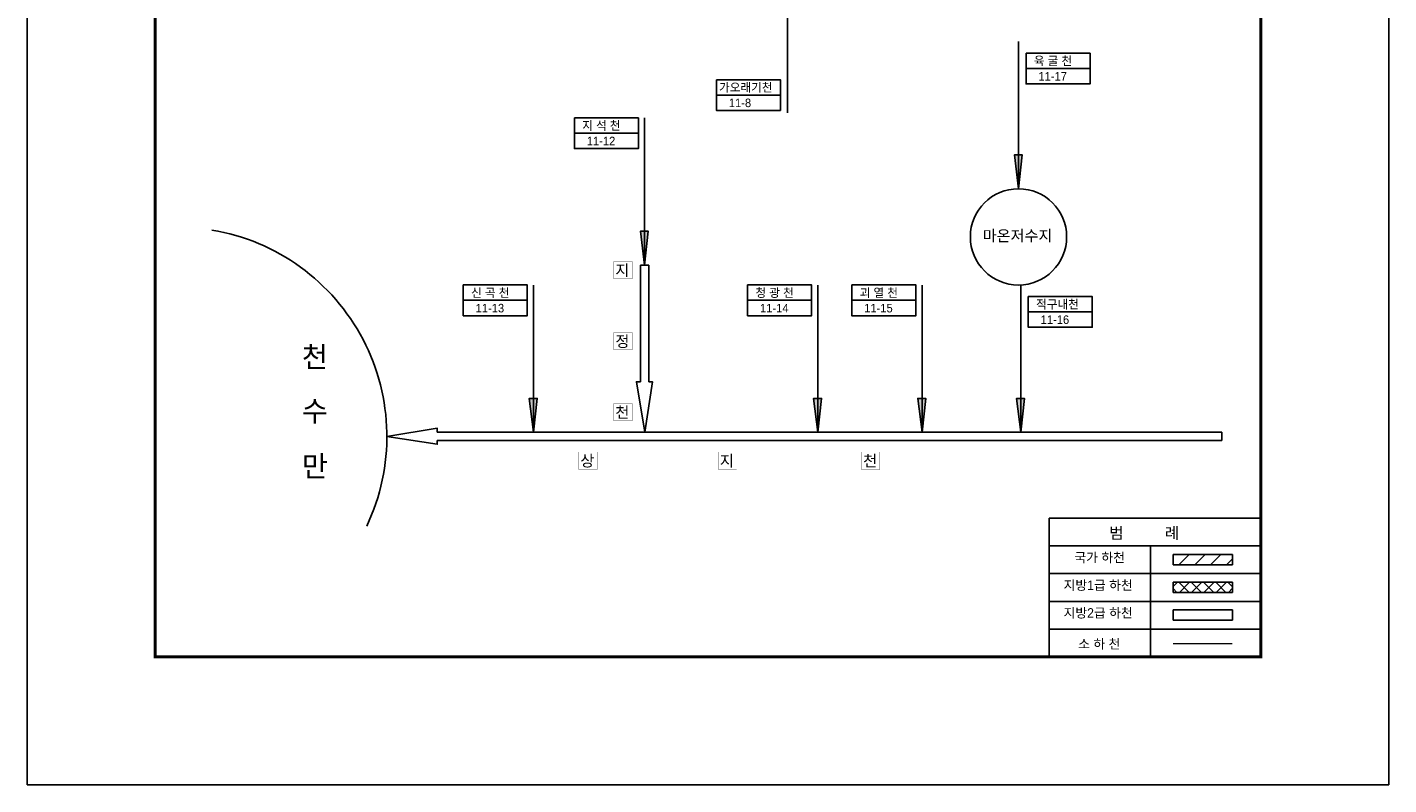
# Model space of a CAD drawing. Header units: millimetres. Extents: x 86260 to 374702, y -67927 to -24417.
# Tile 18 of 19: x 349794 to 374702, y -62317 to -48456. Entities that reach past the tile are written whole.
import ezdxf

# ---------------------------------------------------------------- set-up
doc = ezdxf.new("R2010")
doc.units = ezdxf.units.MM
doc.layers.get('DEFPOINTS').update_dxf_attribs({"color": 60})
for name, color, linetype in [('국가하천', 5, 'Continuous'), ('금회하천', 20, 'Continuous'), ('범례박스', 7, 'Continuous'), ('지방1급하천', 221, 'Continuous'), ('지방2급하천', 4, 'Continuous'), ('하천명', 7, 'Continuous'), ('행정구역명', 80, 'Continuous')]:
    doc.layers.add(name, color=color, linetype=linetype)
doc.styles.add('한글', font='Dotum.ttf')

msp = doc.modelspace()

# ---------------------------------------------------------------- hatches: boundary and pattern name
at = {"layer": '국가하천'}
h = msp.add_hatch(dxfattribs=at)
h.set_pattern_fill('ANSI31', color=256, scale=65, style=0)
h.set_pattern_definition([(45, (230885.83, -77435.22), (-145.92916, 145.92916), [])])
h.paths.add_polyline_path([(370755, -58102), (370755, -58291), (371845, -58291), (371845, -58102)])
at = {"layer": '금회하천'}
h = msp.add_hatch(color=256, dxfattribs=at)
h.paths.add_polyline_path([(367996, -50794), (367928, -50794), (367928, -51412)])
h.paths.add_polyline_path([(367928, -51412), (367928, -50794), (367852, -50794)])
h = msp.add_hatch(color=256, dxfattribs=at)
h.paths.add_polyline_path([(361156, -52189), (361088, -52189), (361088, -52808)])
h.paths.add_polyline_path([(361088, -52808), (361088, -52189), (361011, -52189)])
h = msp.add_hatch(color=256, dxfattribs=at)
h.paths.add_polyline_path([(359123, -55247), (359055, -55247), (359055, -55865)])
h.paths.add_polyline_path([(359055, -55865), (359055, -55247), (358978, -55247)])
h = msp.add_hatch(color=256, dxfattribs=at)
h.paths.add_polyline_path([(364325, -55247), (364256, -55247), (364256, -55865)])
h.paths.add_polyline_path([(364256, -55865), (364256, -55247), (364180, -55247)])
h = msp.add_hatch(color=256, dxfattribs=at)
h.paths.add_polyline_path([(366231, -55247), (366163, -55247), (366163, -55865)])
h.paths.add_polyline_path([(366163, -55865), (366163, -55247), (366086, -55247)])
h = msp.add_hatch(color=256, dxfattribs=at)
h.paths.add_polyline_path([(368037, -55247), (367969, -55247), (367969, -55865)])
h.paths.add_polyline_path([(367969, -55865), (367969, -55247), (367893, -55247)])
at = {"layer": '지방1급하천'}
h = msp.add_hatch(dxfattribs=at)
h.set_pattern_fill('ANSI37', color=256, scale=50, style=0)
h.set_pattern_definition([(45, (263533.92, 0), (-112.2532, 112.2532), []), (135, (263533.92, 0), (-112.2532, -112.2532), [])])
h.paths.add_polyline_path([(370755, -58610), (370755, -58798), (371845, -58798), (371845, -58610)])

# ---------------------------------------------------------------- linework, layer by layer
for const_width in [50, 30]:
    msp.add_lwpolyline([(352135, -31333), (372361, -31333), (372361, -59976), (352135, -59976)], close=True, dxfattribs=dict(const_width=const_width))
for points in [[(368066, -48931), (369237, -48931), (369237, -49212), (368066, -49212)], [(368066, -49212), (369237, -49212), (369237, -49492), (368066, -49492)], [(362403, -49416), (363574, -49416), (363574, -49697), (362403, -49697)], [(362403, -49697), (363574, -49697), (363574, -49978), (362403, -49978)], [(359805, -50115), (360975, -50115), (360975, -50396), (359805, -50396)], [(359805, -50396), (360975, -50396), (360975, -50676), (359805, -50676)], [(357771, -53172), (358942, -53172), (358942, -53453), (357771, -53453)], [(362973, -53172), (364144, -53172), (364144, -53453), (362973, -53453)], [(364879, -53172), (366050, -53172), (366050, -53453), (364879, -53453)], [(357771, -53453), (358942, -53453), (358942, -53734), (357771, -53734)], [(362973, -53453), (364144, -53453), (364144, -53734), (362973, -53734)], [(364879, -53453), (366050, -53453), (366050, -53734), (364879, -53734)], [(368107, -53384), (369278, -53384), (369278, -53665), (368107, -53665)], [(368107, -53665), (369278, -53665), (369278, -53945), (368107, -53945)]]:
    msp.add_lwpolyline(points, close=True)
at = {"layer": 'DEFPOINTS', "color": 62}
msp.add_lwpolyline([(349794, -27781), (374702, -27781), (374702, -62317), (349794, -62317)], close=True, dxfattribs=at)
at = {"layer": '국가하천'}
msp.add_line((371650, -55865), (371650, -56020), dxfattribs=at)
for points in [[(370755, -58102), (371845, -58102)], [(370755, -58102), (370755, -58291)], [(371845, -58102), (371845, -58291)], [(370755, -58291), (371845, -58291)]]:
    msp.add_lwpolyline(points, dxfattribs=at)
msp.add_circle((367928, -52293), 881, dxfattribs=at)
msp.add_arc((352540, -55947), 3833, 334.6847, 80.4888, dxfattribs=at)
at = {"layer": '금회하천'}
for points in [[(363703, -47529), (363703, -50023)], [(367928, -51412), (367928, -48720)], [(361088, -52808), (361088, -50115)], [(367928, -51412), (367996, -50794), (367852, -50794), (367928, -51412)], [(361088, -52808), (361156, -52189), (361011, -52189), (361088, -52808)], [(359055, -55865), (359055, -53173)], [(364256, -55865), (364256, -53173)], [(366163, -55865), (366163, -53173)], [(367969, -55865), (367969, -53173)], [(359055, -55865), (359123, -55247), (358978, -55247), (359055, -55865)], [(364256, -55865), (364325, -55247), (364180, -55247), (364256, -55865)], [(366163, -55865), (366231, -55247), (366086, -55247), (366163, -55865)], [(367969, -55865), (368037, -55247), (367893, -55247), (367969, -55865)]]:
    msp.add_lwpolyline(points, dxfattribs=at)
at = {"layer": '금회하천', "linetype": 'Continuous', "const_width": 20.8, "flags": 128}
msp.add_lwpolyline([(370757, -59736), (371842, -59736)], dxfattribs=at)
at = {"layer": '범례박스'}
for p, q in [((368487, -57439), (372361, -57439)), ((368487, -57439), (368487, -59976)), ((368487, -57947), (372361, -57947)), ((370343, -57947), (370343, -59976)), ((368487, -58454), (372361, -58454)), ((368487, -58961), (372361, -58961)), ((368487, -59469), (372361, -59469)), ((368487, -59976), (372361, -59976)), ((368487, -59976), (372361, -59976)), ((368487, -59976), (372361, -59976)), ((368487, -59976), (372361, -59976)), ((368487, -59976), (372361, -59976)), ((368487, -59976), (372361, -59976)), ((368487, -59976), (372361, -59976)), ((368487, -59976), (372361, -59976))]:
    msp.add_line(p, q, dxfattribs=at)
for points, const_width in [([(372361, -57244), (372361, -59976)], 16), ([(368487, -57439), (372361, -57439)], 20.8), ([(368487, -57439), (368487, -59976)], 20.8), ([(368487, -59976), (372361, -59976)], 20.8)]:
    msp.add_lwpolyline(points, dxfattribs=dict(at, const_width=const_width))
at = {"layer": '지방1급하천'}
for points in [[(370755, -58610), (371845, -58610)], [(370755, -58610), (370755, -58798)], [(371845, -58610), (371845, -58798)], [(370755, -58798), (371845, -58798)]]:
    msp.add_lwpolyline(points, dxfattribs=at)
at = {"layer": '지방2급하천'}
msp.add_line((361010, -52808), (361165, -52808), dxfattribs=at)
for points in [[(361010, -52808), (361010, -54942)], [(361165, -52808), (361165, -54942)], [(361010, -54942), (360938, -54942), (361092, -55865)], [(361092, -55865), (361232, -54942), (361165, -54942)], [(357296, -55865), (357296, -55793), (356373, -55947)], [(356373, -55947), (357296, -56087), (357296, -56020)], [(371650, -55865), (357296, -55865)], [(371650, -56020), (357296, -56020)], [(370755, -59117), (371845, -59117)], [(370755, -59117), (370755, -59306)], [(371845, -59117), (371845, -59306)], [(370755, -59306), (371845, -59306)]]:
    msp.add_lwpolyline(points, dxfattribs=at)
at = {"layer": '하천명', "const_width": 5.27}
for points in [[(360526, -52743), (360860, -52743), (360860, -53062), (360526, -53062)], [(360526, -54042), (360860, -54042), (360860, -54361), (360526, -54361)], [(360526, -55341), (360860, -55341), (360860, -55660), (360526, -55660)], [(359886, -56228), (360220, -56228), (360220, -56548), (359886, -56548)], [(362438, -56228), (362772, -56228), (362772, -56548), (362438, -56548)], [(365058, -56228), (365392, -56228), (365392, -56548), (365058, -56548)]]:
    msp.add_lwpolyline(points, close=True, dxfattribs=at)

# ---------------------------------------------------------------- texts
at = {"layer": '하천명', "style": '한글'}
for s, height, p in [('육 굴 천', 156, (368209, -49151, 312)), ('11-17', 156, (368292, -49432, 312)), ('가오래기천', 156, (362450, -49637, 312)), ('11-8', 156, (362629, -49918, 312)), ('지 석 천', 156, (359947, -50335, 312)), ('11-12', 156, (360030, -50616, 312)), ('마온저수지', 202.8, (367274, -52373, 406)), ('지', 205, (360552, -53006, 410)), ('신 곡 천', 156, (357914, -53393, 312)), ('청 광 천', 156, (363116, -53393, 312)), ('괴 열 천', 156, (365022, -53393, 312)), ('11-13', 156, (357997, -53674, 312)), ('11-14', 156, (363199, -53674, 312)), ('11-15', 156, (365105, -53674, 312)), ('적구내천', 156, (368250, -53604, 312)), ('11-16', 156, (368333, -53885, 312)), ('천', 380, (354818, -54678, 760)), ('정', 205, (360552, -54306, 410)), ('수', 380, (354818, -55668, 760)), ('천', 205, (360552, -55605, 410)), ('만', 380, (354818, -56678, 760)), ('상', 205, (359912, -56492, 410)), ('지', 205, (362464, -56492, 410)), ('천', 205, (365084, -56492, 410))]:
    msp.add_text(s, height=height, dxfattribs=at).set_placement(p)
at = {"layer": '행정구역명', "color": 0, "linetype": 'Continuous', "style": '한글'}
for s, height, p in [('범          례', 208, (369588, -57814)), ('국가 하천', 171.6, (368951, -58244)), ('지방1급 하천', 171.6, (368753, -58751)), ('지방2급 하천', 171.6, (368753, -59258)), ('소 하 천', 171.6, (369020, -59826))]:
    msp.add_text(s, height=height, dxfattribs=at).set_placement(p)

doc.saveas('drawing.dxf')
